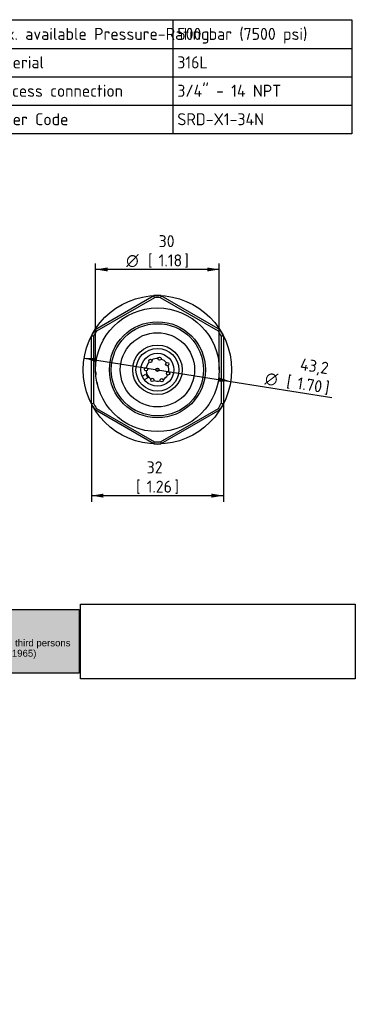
# Model space of a CAD drawing. Header units: millimetres. Extents: x 0 to 288, y -84 to 203.
# Tile 4 of 4: x 191 to 288, y -84 to 203. Entities that reach past the tile are written whole.
import ezdxf
from ezdxf.entities.mleader import LeaderData, LeaderLine
from ezdxf.enums import TextEntityAlignment as Align
from ezdxf.lldxf.tags import DXFTag
from ezdxf.math import Vec2, Vec3

# ---------------------------------------------------------------- set-up
doc = ezdxf.new("R2010")
doc.units = ezdxf.units.MM
doc.layers.add('Default', color=7, linetype='Continuous')
doc.layers.add('PDM_011754', color=7, linetype='Continuous')
doc.styles.add('SEACAD_Solid_Edge_ISO', font='seiso.ttf')
doc.styles.add('SEACAD_Solid_Edge_ISO1_Symbols', font='semeci1.ttf')
tags = doc.linetypes.add('CENTER2', pattern=[28.575, 19.05, -3.175, 3.175, -3.175]).pattern_tags.tags
tags[10:11] = [DXFTag(74, 4), DXFTag(75, 0), DXFTag(340, '0'), DXFTag(46, 0.0), DXFTag(50, 0.0), DXFTag(44, 0.0), DXFTag(45, 0.0)]
tags[8:9] = [DXFTag(74, 4), DXFTag(75, 0), DXFTag(340, '0'), DXFTag(46, 0.0), DXFTag(50, 0.0), DXFTag(44, 0.0), DXFTag(45, 0.0)]
tags[6:7] = [DXFTag(74, 4), DXFTag(75, 0), DXFTag(340, '0'), DXFTag(46, 0.0), DXFTag(50, 0.0), DXFTag(44, 0.0), DXFTag(45, 0.0)]
tags[4:5] = [DXFTag(74, 4), DXFTag(75, 0), DXFTag(340, '0'), DXFTag(46, 0.0), DXFTag(50, 0.0), DXFTag(44, 0.0), DXFTag(45, 0.0)]
doc.dimstyles.new('Rheonics_Publish', dxfattribs={"dimtxt": 3.5, "dimasz": 3.5, "dimexe": 1.75, "dimexo": 0, "dimgap": 0.875, "dimtad": 1, "dimdec": 1, "dimlfac": 0.833333, "dimtxsty": 'SEACAD_Solid_Edge_ISO', "dimblk1": '_SE_FILLED', "dimblk2": '_SE_FILLED', "dimsah": 1, "dimcen": 1.75, "dimazin": 0, "dimtfac": 0.5, "dimtdec": 3, "dimtmove": 0, "dimatfit": 3, "dimfxl": 1, "dimtolj": 1, "dimarcsym": 0})
picture_1 = doc.add_image_def('image1.jpg', size_in_pixel=(4001, 1083))

# ---------------------------------------------------------------- blocks, each defined once
blk = doc.blocks.new('SE')
at = {"layer": 'Default', "color": 7, "linetype": 'Continuous'}
for p, q in [((235.39, 202.53), (235.39, 194.17)), ((180.08, 194.17), (287.45, 194.17)), ((235.39, 194.17), (235.39, 185.9)), ((180.08, 185.9), (287.45, 185.9)), ((235.39, 185.9), (235.39, 177.62)), ((180.08, 177.62), (287.45, 177.62)), ((235.39, 177.62), (235.39, 169.27))]:
    blk.add_line(p, q, dxfattribs=at)
blk.add_lwpolyline([(180.08, 169.27), (180.08, 202.53), (287.45, 202.53), (287.45, 169.27), (180.08, 169.27)], dxfattribs=at)
at = {"layer": 'Default', "color": 7, "linetype": 'Continuous', "style": 'SEACAD_Solid_Edge_ISO'}
for s, p in [('Max. available Pressure-Rating', (181.43, 200.14)), ('500 bar (7500 psi)', (236.67, 200.14)), ('Material', (181.43, 191.86)), ('316L', (236.67, 191.86)), ('Process connection', (181.43, 183.59)), ('3/4" - 14 NPT', (236.67, 183.59)), ('Order Code', (181.43, 175.31)), ('SRD-X1-34N', (236.67, 175.31))]:
    blk.add_text(s, height=3.5, dxfattribs=at).set_placement(p, align=Align.TOP_LEFT)
blk = doc.blocks.new('SE3')
at = {"layer": 'PDM_011754', "color": 7, "linetype": 'Continuous'}
for p, q in [((212.72, 112.32), (229.86, 122.22)), ((230.04, 121.62), (213.15, 111.87)), ((248.64, 111.87), (231.75, 121.62)), ((231.92, 122.22), (249.06, 112.32)), ((211.69, 90.75), (211.69, 110.54)), ((212.29, 110.39), (212.29, 90.89)), ((249.49, 90.89), (249.49, 110.39)), ((250.09, 110.54), (250.09, 90.75)), ((226.47, 98.78), (227.48, 99.36)), ((228.08, 98.32), (227.07, 97.74)), ((227.48, 99.36), (228.08, 98.32)), ((229.86, 79.07), (212.72, 88.96)), ((213.15, 89.41), (230.04, 79.66)), ((231.75, 79.66), (248.64, 89.41)), ((249.06, 88.96), (231.92, 79.07))]:
    blk.add_line(p, q, dxfattribs=at)
for centre, radius in [((230.89, 100.64), 18), ((230.89, 100.64), 13.97), ((230.89, 100.64), 13.42), ((230.89, 100.64), 10.8), ((230.89, 100.64), 7.2), ((230.89, 100.64), 6.24), ((230.89, 100.64), 4.8), ((228.86, 103.24), 0.48), ((231.52, 103.88), 0.48), ((227.6, 100.81), 0.48), ((230.89, 100.64), 0.48), ((233.75, 102.29), 0.48), ((229.4, 97.7), 0.48), ((232.13, 97.58), 0.48), ((234.01, 99.57), 0.48)]:
    blk.add_circle(centre, radius, dxfattribs=at)
for centre, radius, start, end in [((230.89, 100.64), 21.6, 87.266, 92.734), ((57.69, 71.65), 179.45, 16.1705, 16.3677), ((230.89, 100.64), 21, 87.6605, 92.3396), ((404.1, 71.65), 179.45, 163.6323, 163.8295), ((230.89, 100.64), 21.6, 147.266, 152.734), ((230.89, 100.64), 21, 147.6605, 152.3395), ((342.61, 236.15), 179.45, 223.6323, 223.8295), ((119.18, 236.15), 179.45, 316.1705, 316.3677), ((230.89, 100.64), 21, 27.6605, 32.3395), ((230.89, 100.64), 21.6, 27.266, 32.734), ((169.4, -63.86), 179.45, 76.1705, 76.3677), ((292.39, -63.86), 179.45, 103.6323, 103.8295), ((230.89, 100.64), 3.3, 87.3357, 119.6478), ((230.89, 100.64), 3.3, 38.3357, 70.6478), ((230.89, 100.64), 3.3, 185.3357, 234.6478), ((230.89, 100.64), 3.3, 136.3357, 168.6478), ((230.89, 100.64), 3.3, 349.3357, 21.6478), ((230.89, 100.64), 18, 181.6498, 184.7883), ((230.89, 100.64), 3.3, 251.3357, 283.6478), ((230.89, 100.64), 3.3, 300.3357, 332.6478), ((230.89, 100.64), 18, 191.6951, 194.6355), ((169.4, 265.14), 179.45, 283.6323, 283.8295), ((230.89, 100.64), 21.6, 207.266, 212.734), ((230.89, 100.64), 21, 207.6605, 212.3396), ((342.61, -34.86), 179.45, 136.1705, 136.3677), ((230.89, 100.64), 21, 327.6605, 332.3396), ((119.18, -34.86), 179.45, 43.6323, 43.8295), ((230.89, 100.64), 21.6, 327.266, 332.734), ((292.39, 265.14), 179.45, 256.1705, 256.3677), ((57.69, 129.63), 179.45, 343.6323, 343.8295), ((230.89, 100.64), 21.6, 267.266, 272.734), ((230.89, 100.64), 21, 267.6605, 272.3395), ((404.1, 129.63), 179.45, 196.1705, 196.3677)]:
    blk.add_arc(centre, radius, start, end, dxfattribs=at)
blk = doc.blocks.new('DMBLK11')
at = {"layer": 'Default', "linetype": 'Continuous'}
for points in [[(216.39, 130.42), (212.89, 129.84), (216.39, 129.26)], [(245.39, 130.42), (245.39, 129.26), (248.89, 129.84)]]:
    blk.add_hatch(color=7, dxfattribs=at).paths.add_polyline_path(points)
at = {"layer": 'Default', "color": 7, "linetype": 'Continuous'}
for p, q in [((212.89, 100.64), (212.89, 131.59)), ((248.89, 129.84), (212.89, 129.84)), ((248.89, 100.64), (248.89, 131.59))]:
    blk.add_line(p, q, dxfattribs=at)
for s, style, p in [('30', 'SEACAD_Solid_Edge_ISO', (231.24, 139.82)), ('O', 'SEACAD_Solid_Edge_ISO1_Symbols', (221.79, 134.22)), ('[', 'SEACAD_Solid_Edge_ISO', (228.14, 134.22)), ('1.18', 'SEACAD_Solid_Edge_ISO', (231.24, 134.22)), (']', 'SEACAD_Solid_Edge_ISO', (238.72, 134.22))]:
    blk.add_text(s, height=3.5, dxfattribs=dict(at, style=style)).set_placement(p, align=Align.TOP_LEFT)
blk = doc.blocks.new('_SE_FILLED')
at = {"color": 0}
blk.add_line((0, 0), (-1, 0), dxfattribs=at)
blk.add_solid([(0, 0), (-1, -0.1665), (-1, 0.1665), (0, 0)], dxfattribs=at)
blk = doc.blocks.new('DMBLK12')
at = {"layer": 'Default', "linetype": 'Continuous'}
for points in [[(213.11, 104.06), (209.56, 104.03), (212.93, 102.91)], [(248.86, 98.37), (248.68, 97.22), (252.23, 97.25)]]:
    blk.add_hatch(color=7, dxfattribs=at).paths.add_polyline_path(points)
at = {"layer": 'Default', "color": 7, "linetype": 'Continuous'}
for p, q in [((209.56, 104.03), (252.23, 97.25)), ((252.23, 97.25), (281.68, 92.56))]:
    blk.add_line(p, q, dxfattribs=at)
for s, style, p in [('43,2', 'SEACAD_Solid_Edge_ISO', (272.77, 104.08)), ('O', 'SEACAD_Solid_Edge_ISO1_Symbols', (262.56, 100.03)), ('[', 'SEACAD_Solid_Edge_ISO', (268.83, 99.04)), ('1.70', 'SEACAD_Solid_Edge_ISO', (271.89, 98.55)), (']', 'SEACAD_Solid_Edge_ISO', (279.9, 97.27))]:
    blk.add_text(s, height=3.5, rotation=350.9603, dxfattribs=dict(at, style=style)).set_placement(p, align=Align.TOP_LEFT)
blk = doc.blocks.new('DMBLK20')
at = {"layer": 'Default', "linetype": 'Continuous'}
for points in [[(215.19, 63.43), (215.19, 64.6), (211.69, 64.01)], [(246.59, 63.43), (250.09, 64.01), (246.59, 64.6)]]:
    blk.add_hatch(color=7, dxfattribs=at).paths.add_polyline_path(points)
at = {"layer": 'Default', "color": 7, "linetype": 'Continuous'}
for p, q in [((211.69, 90.75), (211.69, 62.26)), ((250.09, 90.75), (250.09, 62.26)), ((211.69, 64.01), (250.09, 64.01))]:
    blk.add_line(p, q, dxfattribs=at)
at = {"layer": 'Default', "color": 7, "linetype": 'Continuous', "style": 'SEACAD_Solid_Edge_ISO'}
for s, p in [('32', (227.75, 73.99)), ('[', (224.65, 68.39)), ('1.26', (227.75, 68.39)), (']', (235.87, 68.39))]:
    blk.add_text(s, height=3.5, dxfattribs=at).set_placement(p, align=Align.TOP_LEFT)
blk = doc.blocks.new('_Dot')
at = {"color": 0, "linetype": 'ByBlock', "lineweight": -2}
blk.add_line((-0.5, 0), (-1, 0), dxfattribs=at)
at = {"color": 0, "linetype": 'ByBlock', "const_width": 0.5}
blk.add_lwpolyline([(-0.25, 0, 1), (0.25, 0, 1)], format="xyb", close=True, dxfattribs=at)
blk = doc.blocks.new('Block1')
at = {"layer": 'Default', "linetype": 'Continuous'}
blk.add_hatch(color=7, dxfattribs=at).paths.add_polyline_path([(207.88, 0), (0, 0), (0, -18.48), (207.88, -18.48)])
at = {"layer": 'Default', "color": 7, "linetype": 'Continuous'}
for p, q in [((0, 0), (207.88, 0)), ((0, -18.48), (0, 0)), ((207.88, 0), (207.88, -18.48)), ((207.88, -18.48), (0, -18.48))]:
    blk.add_line(p, q, dxfattribs=at)
image = blk.add_image(picture_1, insert=(208.24, -20.09), size_in_units=(80, 21.65))
image.dxf.flags = 7
ml = blk.add_multileader_mtext('Standard', dxfattribs=at)
ml.set_content('{\\pxsm0.9;\\fArial|b0||i0||c0|p34;\\W1.;SRD-X1-34N\\P}', color=256)
ml.set_leader_properties()
ml.set_arrow_properties(name='DOT')
ml.build(insert=Vec2(0, 0))
ml.multileader.update_dxf_attribs({"leader_type": 0, "dogleg_length": 0, "arrow_head_size": 5})
ctx = ml.context
ctx.base_point, ctx.char_height, ctx.arrow_head_size = Vec3(0, 0), 5, 5
ctx.mtext.insert = Vec3(2.04, -4.95)
ml = blk.add_multileader_mtext('Standard', dxfattribs=at)
ml.set_content('{\\pxsm0.9;\\fArial|b0||i0||c0|p34;\\W1.;This drawing remains property of rheonics. It may be neither copied nor informed to third persons \\Por competitors without our approval. ( 2 paragraph 1 fig.7 copyright act of 9th Sept. 1965)\\P}', color=256)
ml.set_leader_properties()
ml.set_arrow_properties(name='DOT')
ml.build(insert=Vec2(0, 0))
ml.multileader.update_dxf_attribs({"leader_type": 0, "dogleg_length": 0, "arrow_head_size": 2})
ctx = ml.context
ctx.base_point, ctx.char_height, ctx.arrow_head_size = Vec3(0, 0), 2, 2
ctx.mtext.insert = Vec3(85.5, -8.69)
ml = blk.add_multileader_mtext('Standard', dxfattribs=at)
ml.set_content('{\\pxsm0.9;\\fArial|b0||i0||c0|p34;\\W1.;Protected by US and International patents granted and pending\\P}', color=256)
ml.set_leader_properties()
ml.set_arrow_properties(name='DOT')
ml.build(insert=Vec2(0, 0))
ml.multileader.update_dxf_attribs({"leader_type": 0, "dogleg_length": 0, "arrow_head_size": 2})
ctx = ml.context
ctx.base_point, ctx.char_height, ctx.arrow_head_size = Vec3(0, 0), 2, 2
ctx.mtext.insert = Vec3(4.55, -23.53)
ml = blk.add_multileader_mtext('Standard', dxfattribs=at)
ml.set_content('{\\pxsm0.9;\\fArial|b0||i0||c0|p34;\\W1.;rheonics • Switzerland • USA • www.rheonics.com • info@rheonics.com +41 52 511 32 00 +1 713 364 5427          Release:24894 A/A\\P}', color=256)
ml.set_leader_properties()
ml.set_arrow_properties(name='DOT')
ml.build(insert=Vec2(0, 0))
ml.multileader.update_dxf_attribs({"leader_type": 0, "dogleg_length": 0, "arrow_head_size": 2})
ctx = ml.context
ctx.base_point, ctx.char_height, ctx.arrow_head_size = Vec3(0, 0), 2, 2
ctx.mtext.insert = Vec3(4.52, -29.8)

msp = doc.modelspace()

# ---------------------------------------------------------------- linework, layer by layer
at = {"layer": 'Default', "color": 7, "linetype": 'CENTER2'}
msp.add_circle((230.89, 100.64), 21.6, dxfattribs=at)

# ---------------------------------------------------------------- block references
at = {"layer": 'Default'}
for name in ['SE', 'SE3']:
    msp.add_blockref(name, (0, 0), dxfattribs=at)
at = {"layer": 'Default', "color": 7}
msp.add_blockref('Block1', (0.23, 30.84), dxfattribs=at)

# ---------------------------------------------------------------- dimensions: what is measured, and where the dimension line sits
at = {"layer": 'Default', "color": 7, "linetype": 'Continuous'}
dim = msp.add_linear_dim(base=(212.89, 129.84), p1=(248.89, 100.64), p2=(212.89, 100.64), angle=180, text='\\A1;%%C <>', dimstyle='Rheonics_Publish', override={"dimpost": '\\X'}, dxfattribs=at)
dim.commit()
dim.dimension.update_dxf_attribs({"geometry": 'DMBLK11', "text_midpoint": (230.89, 129.84), "dimtype": 161})
dim = msp.add_linear_dim(base=(250.09, 64.01), p1=(211.69, 90.75), p2=(250.09, 110.54), text='\\A1;<>', dimstyle='Rheonics_Publish', override={"dimpost": '\\X', "dimtolj": 0}, dxfattribs=at)
dim.commit()
dim.dimension.update_dxf_attribs({"geometry": 'DMBLK20', "text_midpoint": (230.89, 64.01), "dimtype": 160})
dim = msp.add_diameter_dim_2p(p1=(209.56, 104.03), p2=(252.23, 97.25), text='\\A1;%%C <>', dimstyle='Rheonics_Publish', override={"dimlfac": 1, "dimpost": '\\X', "dimtmove": 1}, dxfattribs=at)
dim.commit()
dim.dimension.update_dxf_attribs({"geometry": 'DMBLK12', "text_midpoint": (260.66, 95.91), "dimtype": 163})

doc.saveas('drawing.dxf')
